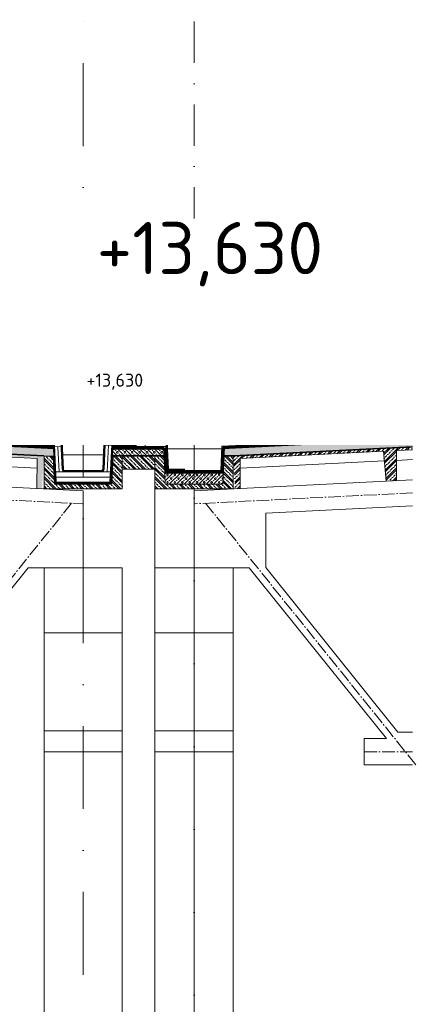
# Model space of a CAD drawing. Header units: millimetres. Extents: x -15830 to 4680139, y -28864 to 2281735.
# Tile 56 of 256: x 207125 to 210250, y 58832 to 66378. Entities that reach past the tile are written whole.
import ezdxf
from ezdxf import colors
from ezdxf.entities.mleader import LeaderData, LeaderLine
from ezdxf.enums import TextEntityAlignment as Align
from ezdxf.math import Vec2, Vec3

# ---------------------------------------------------------------- set-up
doc = ezdxf.new("R2010")
doc.units = ezdxf.units.MM
for name, pattern in [('AM_DIN_G_W050', [13.75, 9.75, -1.5, 1, -1.5]), ('CARKOVANA', [5, 3, -2]), ('CENTERX2', [101.6, 63.5, -12.7, 12.7, -12.7]), ('DASHDOT', [25.4, 12.7, -6.35, 0, -6.35])]:
    doc.linetypes.add(name, pattern=pattern)
for name, color, linetype, lineweight in [('A99_N_kce-pohl', 1, 'Continuous', 9), ('A99_N_kce-rez-ten', 4, 'Continuous', 9), ('A99_N_koty-200-vysk', 6, 'Continuous', 9), ('A99_N_koty-50-vysk', 160, 'Continuous', 9), ('A99_N_sraf', 252, 'Continuous', 0), ('A99_N_txt-popis-50', 240, 'Continuous', 9), ('A99_N_txt-popis-50 @ 200', 240, 'Continuous', 9), ('A99_S_kce-pohl', 7, 'Continuous', 5), ('A99_S_kce-rez-sil', 7, 'Continuous', 15), ('A99_S_kce-rez-ten', 7, 'Continuous', 9), ('A99_S_osy', 1, 'CENTERX2', 5), ('A99_S_sraf', 252, 'Continuous', 9)]:
    doc.layers.add(name, color=color, linetype=linetype, lineweight=lineweight)
doc.styles.add('A99_kota', font='isocpeur.ttf', dxfattribs={"height": 2})
doc.styles.add('A99_popis', font='isocpeur.ttf')
doc.linetypes.add('IZOLACE', pattern='A,0.00254,-2.54,[134,ltypeshp.shx,S=2.54,R=0,X=-2.54,Y=0],-5.08,[134,ltypeshp.shx,S=2.54,R=180,X=2.54,Y=0],-2.54', length=10.16254)

# ---------------------------------------------------------------- blocks, each defined once
blk = doc.blocks.new('*U28')
at = {"color": 0, "linetype": 'ByBlock', "lineweight": -2}
blk.add_line((-3, 0), (7, 0), dxfattribs=at)
for points in [[(0, 0), (0, 5), (0, 5), (9.7, 5)], [(-1.75, 1.75), (0, 0), (1.75, 1.75)]]:
    blk.add_lwpolyline(points, dxfattribs=at)
at = {"color": 0, "linetype": 'ByBlock', "lineweight": -2, "style": 'A99_kota'}
for tag, p in [('VYSKA', (9.2, 7.75)), ('POPIS', (9.2, 4.5))]:
    blk.add_attdef(tag, text='', height=2, dxfattribs=at).set_placement(p, align=Align.TOP_RIGHT)
blk = doc.blocks.new('*U1031')
at = {"layer": 'A99_N_txt-popis-50 @ 200', "lineweight": 9}
ml = blk.add_multileader_mtext('Standard', dxfattribs=at)
ml.set_content('\\A1;{\\C256;odvodňovací systém \\Pbude součásti \\Pdodávky opláštění}', color=1, style='A99_popis')
ml.set_leader_properties(color=256, linetype='ByLayer', lineweight=-1)
ml.build(insert=Vec2(0, 0))
ml.multileader.update_dxf_attribs({"dogleg_length": 1, "arrow_head_size": 300, "scale": 200})
ctx = ml.context
ctx.base_point, ctx.scale, ctx.char_height, ctx.arrow_head_size, ctx.landing_gap_size, ctx.plane_origin = Vec3(114276.6, 64593.3), 200, 400, 300, 250, Vec3(117789.1, 60438.1)
notes = []
notes.append((ctx, [(1, (1, 1, 0), (124506.6, 64593.3), (-1, 0), 4890, [(0, [(125181.6, 62678)], 0, [])])]))
ctx.mtext.insert, ctx.mtext.width, ctx.mtext.defined_height, ctx.mtext.flow_direction = Vec3(114526.6, 64853.3), 5020, 63.5, 5
ctx.mtext.has_bg_fill, ctx.mtext.bg_color, ctx.mtext.bg_scale_factor, ctx.mtext.bg_transparency, ctx.mtext.use_window_bg_color = 1, -1073741824, 1, 0, 1
for ctx, leaders in notes:
    for number, flags, end, landing, length, lines in leaders:
        leader = LeaderData()
        leader.index, (leader.has_last_leader_line, leader.has_dogleg_vector, leader.attachment_direction) = number, flags
        leader.last_leader_point, leader.dogleg_vector, leader.dogleg_length = Vec3(end), Vec3(landing), length
        for number, points, colour, breaks in lines:
            line = LeaderLine()
            line.index, line.vertices, line.color, line.breaks = number, Vec3.list(points), colors.encode_raw_color(colour), breaks
            leader.lines.append(line)
        ctx.leaders.append(leader)

msp = doc.modelspace()

# ---------------------------------------------------------------- hatches: boundary and pattern name
at = {"layer": 'A99_S_sraf', "lineweight": 0, "transparency": 33554687}
h = msp.add_hatch(dxfattribs=at)
h.set_pattern_fill('ZELEZOBETON', color=256, scale=10, angle=-90)
h.set_pattern_definition([(45, (143401.633, 59758.25), (-35.35534, 35.35534), []), (45, (143415.775, 59758.25), (-35.35534, 35.35534), []), (45, (143444.06, 59758.25), (-21.213203, 49.497475), [20, -10, 0, -10])])
h.paths.add_polyline_path([(207309.5, 63033.671), (207306.455, 62972.725), (207299.585, 62835.201), (207297.026, 62783.982), (207257.076, 62785.98), (207258.564, 63016.191), (206159.934, 63071.076), (206138.471, 62841.861), (206058.571, 62845.853), (206060.059, 63076.066), (204961.429, 63130.951), (204939.975, 62901.835), (204860.066, 62905.83), (204861.554, 63135.94), (203762.924, 63190.826), (203741.474, 62961.76), (203661.561, 62965.756), (203663.048, 63195.815), (202564.418, 63250.7), (202542.955, 63021.486), (202463.056, 63025.681), (202464.543, 63255.69), (201365.913, 63310.575), (201344.473, 63081.61), (201304.512, 63083.608), (201344.915, 63892.348), (201434.803, 63887.857), (201516.724, 63323.066)])
at = {"layer": 'A99_S_sraf', "linetype": 'Continuous', "lineweight": 0, "ltscale": 2, "transparency": 33554562}
h = msp.add_hatch(dxfattribs=at)
h.set_pattern_fill('BETON-LEHKY', color=256, scale=10, angle=-90)
h.set_pattern_definition([(47.86, (171927.39, 63044.364), (-29.660305, 26.83778), []), (2.86, (171971.743, 63059.845), (26.837778, 29.660305), [5, -51.568542]), (47.86, (171976.737, 63060.095), (-29.660305, 26.83778), [5, -35]), (92.86, (171980.092, 63063.802), (-29.660305, 26.837778), [5, -51.568542]), (137.86, (171979.842, 63068.796), (-26.83778, -29.660305), [5, -35]), (2.86, (171971.14, 63071.9), (26.837778, 29.660305), [5, -51.568542]), (47.86, (171967.786, 63068.194), (-29.660305, 26.83778), [5, -35]), (92.86, (171968.035, 63063.2), (-29.660305, 26.837778), [5, -51.568542]), (137.86, (171971.743, 63059.845), (-26.83778, -29.660305), [5, -35]), (47.86, (171984.003, 63077.12), (-29.660305, 26.83778), [10, -30])])
h.paths.add_polyline_path([(207392.394, 63089.605), (201529.706, 63382.492), (201526.961, 63327.561), (207389.65, 63034.673)])
h = msp.add_hatch(dxfattribs=at)
h.set_pattern_fill('BETON-LEHKY', color=256, scale=10, angle=-90)
h.set_pattern_definition([(47.86, (171927.39, 63044.364), (-29.660305, 26.83778), []), (2.86, (171971.743, 63059.845), (26.837778, 29.660305), [5, -51.568542]), (47.86, (171976.737, 63060.095), (-29.660305, 26.83778), [5, -35]), (92.86, (171980.092, 63063.802), (-29.660305, 26.837778), [5, -51.568542]), (137.86, (171979.842, 63068.796), (-26.83778, -29.660305), [5, -35]), (2.86, (171971.14, 63071.9), (26.837778, 29.660305), [5, -51.568542]), (47.86, (171967.786, 63068.194), (-29.660305, 26.83778), [5, -35]), (92.86, (171968.035, 63063.2), (-29.660305, 26.837778), [5, -51.568542]), (137.86, (171971.743, 63059.845), (-26.83778, -29.660305), [5, -35]), (47.86, (171984.003, 63077.12), (-29.660305, 26.83778), [10, -30])])
h.paths.add_polyline_path([(210136.633, 63107.263), (210136.633, 63162.331), (208680.872, 63089.605), (208683.616, 63034.673)])
h = msp.add_hatch(dxfattribs=at)
h.set_pattern_fill('BETON-LEHKY', color=256, scale=10, angle=-90, style=0)
h.set_pattern_definition([(315, (126311.633, 301179.11), (28.284271, 28.284271), []), (270, (126324.882, 301134.04), (28.2842712, -28.2842712), [5, -51.5685425]), (315, (126324.88, 301129.04), (28.284271, 28.284271), [5, -35]), (360, (126328.417, 301125.506), (28.2842712, 28.2842712), [5, -51.5685425]), (45, (126333.417, 301125.506), (-28.284271, 28.284271), [5, -35]), (270, (126336.953, 301134.04), (28.2842712, -28.2842712), [5, -51.5685425]), (315, (126333.417, 301137.577), (28.284271, 28.284271), [5, -35]), (360, (126328.417, 301137.577), (28.2842712, 28.2842712), [5, -51.5685425]), (45, (126324.88, 301134.04), (-28.284271, 28.284271), [5, -35]), (315, (126341.524, 301120.935), (28.284271, 28.284271), [10, -30])])
h.paths.add_polyline_path([(208231.633, 63038.668), (208231.633, 63088.133), (207841.633, 63088.133), (207841.633, 63038.668)])
at = {"layer": 'A99_S_sraf', "lineweight": 0, "transparency": 33554687}
h = msp.add_hatch(dxfattribs=at)
h.set_pattern_fill('ZELEZOBETON', color=256, scale=10, angle=-90)
h.set_pattern_definition([(45, (143401.633, 59758.25), (-35.35534, 35.35534), []), (45, (143415.775, 59758.25), (-35.35534, 35.35534), []), (45, (143444.06, 59758.25), (-21.213203, 49.497475), [20, -10, 0, -10])])
h.paths.add_polyline_path([(210136.633, 63082.232), (210136.633, 63102.257), (208763.766, 63033.671), (208766.811, 62972.725), (208773.681, 62835.201), (208776.24, 62783.982), (208816.19, 62785.98), (208814.702, 63016.191), (209913.332, 63071.076), (209934.795, 62841.861), (210014.696, 62845.853), (210013.207, 63076.066)])
h = msp.add_hatch(dxfattribs=at)
h.set_pattern_fill('ZELEZOBETON', color=256, scale=10, angle=-90)
h.set_pattern_definition([(315, (-399388.367, 352368.25), (35.355339, 35.355339), []), (315, (-399388.367, 352354.11), (35.355339, 35.355339), []), (315, (-399388.367, 352325.826), (49.4974747, 21.2132034), [20, -10, 0, -10])])
h.paths.add_polyline_path([(207611.633, 62783.252), (207611.633, 62818.252), (207831.633, 62818.252), (207841.633, 63033.252), (207911.633, 63033.252), (207911.633, 62783.252)])
h.paths.add_polyline_path([(207311.633, 62783.252), (207311.633, 63033.252), (207381.633, 63033.252), (207391.633, 62818.252), (207611.633, 62818.252), (207611.633, 62783.252)])
at = {"layer": 'A99_S_sraf', "linetype": 'Continuous', "lineweight": 0, "transparency": 33554687}
h = msp.add_hatch(dxfattribs=at)
h.set_pattern_fill('ZELEZOBETON', color=256, scale=10, angle=-90)
h.set_pattern_definition([(315, (126311.633, 301193.25), (35.355339, 35.355339), []), (315, (126311.633, 301179.11), (35.355339, 35.355339), []), (315, (126311.633, 301150.826), (49.497475, 21.213203), [20, -10, 0, -10])])
h.paths.add_polyline_path([(208161.633, 62933.252), (208161.633, 63033.252), (207911.633, 63033.252), (207911.633, 62933.252)])
at = {"layer": 'A99_S_sraf', "lineweight": 0, "transparency": 33554687}
h = msp.add_hatch(dxfattribs=at)
h.set_pattern_fill('ZELEZOBETON', color=256, scale=10, angle=-90)
h.set_pattern_definition([(315, (-398538.367, 352368.25), (35.355339, 35.355339), []), (315, (-398538.367, 352354.11), (35.355339, 35.355339), []), (315, (-398538.367, 352325.826), (49.4974747, 21.2132034), [20, -10, 0, -10])])
h.paths.add_polyline_path([(208461.633, 62783.252), (208461.633, 62818.252), (208681.633, 62818.252), (208691.633, 63033.252), (208761.633, 63033.252), (208761.633, 62783.252)])
h.paths.add_polyline_path([(208161.633, 62783.252), (208161.633, 63033.252), (208231.633, 63033.252), (208241.633, 62818.252), (208461.633, 62818.252), (208461.633, 62783.252)])
at = {"layer": 'A99_S_sraf', "linetype": 'Continuous', "lineweight": 0, "ltscale": 2, "transparency": 33554562}
h = msp.add_hatch(dxfattribs=at)
h.set_pattern_fill('BETON-LEHKY', color=256, scale=10, angle=-90, style=0)
h.set_pattern_definition([(45, (158090.775, 301193.252), (-28.284271, 28.284271), []), (360, (158135.844, 301206.5), (28.2842712, 28.2842712), [5, -51.5685425]), (45, (158140.844, 301206.5), (-28.284271, 28.284271), [5, -35]), (90, (158144.38, 301210.036), (-28.2842712, 28.2842712), [5, -51.5685425]), (135, (158144.38, 301215.036), (-28.284271, -28.284271), [5, -35]), (360, (158135.844, 301218.572), (28.2842712, 28.2842712), [5, -51.5685425]), (45, (158132.31, 301215.036), (-28.284271, 28.284271), [5, -35]), (90, (158132.308, 301210.036), (-28.2842712, 28.2842712), [5, -51.5685425]), (135, (158135.844, 301206.5), (-28.284271, -28.284271), [5, -35]), (45, (158148.95, 301223.143), (-28.284271, 28.284271), [10, -30])])
h.paths.add_polyline_path([(208681.633, 62818.252), (208685.559, 62902.67), (208237.68, 62903.252), (208241.633, 62818.252)])

# ---------------------------------------------------------------- linework, layer by layer
at = {"layer": 'A99_N_kce-pohl'}
msp.add_lwpolyline([(208801.436, 64048.423), (201541.633, 64048.423)], dxfattribs=at)
at = {"layer": 'A99_N_kce-pohl', "linetype": 'CARKOVANA', "lineweight": 0, "ltscale": 15, "const_width": 20}
msp.add_lwpolyline([(208680.373, 63099.592), (210136.633, 63172.344)], dxfattribs=at)
at = {"layer": 'A99_N_kce-pohl', "lineweight": 0}
for points in [[(208679.874, 63109.58), (210136.633, 63182.356)], [(208680.872, 63089.605), (210136.633, 63162.331)]]:
    msp.add_lwpolyline(points, dxfattribs=at)
at = {"layer": 'A99_N_kce-pohl', "linetype": 'Continuous', "lineweight": 0}
for points in [[(207830.166, 62894.331), (207826.86, 62823.252), (207839.405, 63092.96)], [(207836.633, 63088.133), (208229.08, 63088.133)]]:
    msp.add_lwpolyline(points, dxfattribs=at)
at = {"layer": 'A99_N_kce-rez-ten', "linetype": 'CARKOVANA', "lineweight": 0, "ltscale": 15, "const_width": 5}
for points in [[(207611.633, 62920.752), (207471.376, 62920.752, -0.40066503), (207458.89, 62932.671), (207444.136, 63249.869, 0.38625393), (207418.038, 63276.057), (201707.447, 63561.347), (201576.333, 63660.891), (201544.557, 63879.9), (201464.003, 64060.752), (201354.133, 64060.752)], [(207611.633, 62915.752), (207471.376, 62915.752, -0.40066503), (207453.895, 62932.439), (207439.142, 63249.637, 0.38625393), (207417.789, 63271.064), (201705.654, 63556.43), (201571.679, 63658.147), (201539.708, 63878.497), (201460.756, 64055.752), (201354.133, 64055.752)], [(207611.633, 62920.752), (207751.89, 62920.752, 0.40066503), (207764.376, 62932.671), (207779.13, 63249.869, -0.38625393), (207805.228, 63276.057), (208036.633, 63287.618)], [(207611.633, 62915.752), (207751.89, 62915.752, 0.40066503), (207769.371, 62932.439), (207784.124, 63249.637, -0.38625393), (207805.478, 63271.064), (208036.633, 63282.612)], [(208256.617, 63212.315), (208254.779, 63251.836, 0.38625393), (208228.681, 63278.024), (208211.941, 63278.86)], [(208251.611, 63212.315), (208249.784, 63251.603, 0.38625393), (208228.431, 63273.03), (208211.941, 63273.854)]]:
    msp.add_lwpolyline(points, format="xyb", dxfattribs=at)
at = {"layer": 'A99_N_kce-rez-ten', "linetype": 'Continuous', "lineweight": 0, "ltscale": 0.5}
for points in [[(207611.633, 62923.252), (207471.376, 62923.252, -0.40066503), (207461.387, 62932.787), (207446.633, 63249.985, 0.38625393), (207418.163, 63278.554), (201708.344, 63563.805), (201578.66, 63662.263), (201546.981, 63880.601), (201465.626, 64063.252), (201354.133, 64063.252)], [(207611.633, 62918.252), (207471.376, 62918.252, -0.40066503), (207456.392, 62932.555), (207441.639, 63249.753, 0.38625393), (207417.913, 63273.56), (201706.551, 63558.888), (201574.006, 63659.519), (201542.132, 63879.199), (201462.38, 64058.252), (201354.133, 64058.252)], [(207611.633, 62913.252), (207471.376, 62913.252, -0.40066503), (207451.398, 62932.323), (207436.644, 63249.521, 0.38625393), (207417.664, 63268.567), (201704.758, 63553.972), (201569.352, 63656.775), (201537.283, 63877.796), (201459.133, 64053.252), (201354.133, 64053.252)], [(207611.633, 62923.252), (207751.89, 62923.252, 0.40066503), (207761.879, 62932.787), (207776.633, 63249.985, -0.38625393), (207805.103, 63278.554), (208036.633, 63290.121)], [(207611.633, 62918.252), (207751.89, 62918.252, 0.40066503), (207766.874, 62932.555), (207781.627, 63249.753, -0.38625393), (207805.353, 63273.56), (208036.633, 63285.115)], [(207611.633, 62913.252), (207751.89, 62913.252, 0.40066503), (207771.868, 62932.323), (207786.622, 63249.521, -0.38625393), (207805.602, 63268.567), (208036.633, 63280.109)], [(208259.12, 63212.315), (208257.276, 63251.952, 0.38625393), (208228.805, 63280.52), (208211.941, 63281.363)], [(208254.114, 63212.315), (208252.281, 63251.719, 0.38625393), (208228.556, 63275.527), (208211.941, 63276.357)], [(208249.109, 63212.315), (208247.287, 63251.487, 0.38625393), (208228.306, 63270.533), (208211.941, 63271.351)]]:
    msp.add_lwpolyline(points, format="xyb", dxfattribs=at)
at = {"layer": 'A99_N_kce-rez-ten', "linetype": 'Continuous', "lineweight": 0}
for points in [[(201354.133, 64058.252), (201462.38, 64058.252), (201542.132, 63879.199), (201574.006, 63659.519), (201706.551, 63558.888), (207378.008, 63275.554)], [(201354.133, 64053.252), (201459.133, 64053.252), (201537.283, 63877.796), (201569.352, 63656.775), (201704.758, 63553.972), (207377.758, 63270.56)], [(207194.14, 63129.546), (207392.632, 63119.63)], [(207393.1, 62894.331), (207396.406, 62823.252), (207383.861, 63092.96)], [(207383.998, 63090.024), (207396.406, 62823.252), (207611.64, 62823.252)], [(207392.632, 63119.63), (207405.952, 62833.252), (207611.64, 62833.252)], [(207830.634, 63119.63), (207817.314, 62833.252), (207611.626, 62833.252)], [(207840.11, 63108.133), (207826.86, 62823.252), (207611.626, 62823.252)], [(208020.595, 63117.865), (207780.344, 63118.32)], [(207830.1, 63108.133), (208248.172, 63108.133)], [(207767.017, 63043.252), (207456.249, 63043.252)], [(207821.633, 62913.252), (207401.633, 62913.252)]]:
    msp.add_lwpolyline(points, dxfattribs=at)
at = {"layer": 'A99_N_kce-rez-ten', "lineweight": 0}
for points in [[(207449.569, 63186.873), (201595.095, 63479.35)], [(207783.731, 63187.374), (208036.633, 63200.009)], [(208249.133, 63189.393), (208036.633, 63200.009)]]:
    msp.add_lwpolyline(points, dxfattribs=at)
at = {"layer": 'A99_N_kce-rez-ten', "linetype": 'CARKOVANA', "lineweight": 0, "ltscale": 15}
for points, const_width in [([(208201.58, 63279.377), (208036.633, 63287.618)], 5), ([(208201.33, 63274.384), (208036.633, 63282.612)], 5), ([(208251.633, 63190.752), (208251.633, 63088.31), (208259.158, 62925.752), (208391.633, 62925.752)], 5), ([(208256.633, 63190.752), (208256.633, 63088.426), (208263.932, 62930.752), (208391.633, 62930.752)], 5), ([(207193.891, 63124.553), (207193.891, 63124.553), (207392.865, 63114.612)], 10), ([(207387.848, 63114.863), (207401.179, 62828.252), (207611.64, 62828.252)], 10), ([(207835.418, 63114.863), (207822.087, 62828.252), (207611.626, 62828.252)], 10)]:
    msp.add_lwpolyline(points, dxfattribs=dict(at, const_width=const_width))
at = {"layer": 'A99_N_kce-rez-ten', "linetype": 'Continuous', "lineweight": 0, "ltscale": 0.5}
for points in [[(208214.189, 63281.251), (208036.633, 63290.121)], [(208211.443, 63276.382), (208036.633, 63285.115)], [(208249.133, 63269.492), (208036.633, 63280.109)], [(208249.133, 63269.492), (208249.133, 63088.252), (208256.771, 62923.252), (208391.633, 62923.252)], [(208254.133, 63213.252), (208254.133, 63088.368), (208261.545, 62928.252), (208391.633, 62928.252)], [(208259.076, 63213.249), (208259.133, 63088.483), (208266.319, 62933.252), (208391.633, 62933.252)]]:
    msp.add_lwpolyline(points, dxfattribs=at)
at = {"layer": 'A99_N_kce-rez-ten', "linetype": 'CARKOVANA', "lineweight": 5, "ltscale": 15, "const_width": 10}
msp.add_lwpolyline([(208020.852, 63112.896), (208020.852, 63112.896), (207830.377, 63113.341)], dxfattribs=at)
at = {"layer": 'A99_N_sraf', "color": 1, "linetype": 'IZOLACE', "ltscale": 3.8}
for points in [[(207437.668, 63227.517), (201589.242, 63519.693)], [(207441.402, 63147.231), (201600.949, 63439.008)], [(207785.566, 63226.832), (208036.633, 63239.404)], [(208249.133, 63228.763), (208036.633, 63239.404)], [(207781.864, 63147.231), (208036.633, 63159.959)], [(208249.133, 63149.343), (208036.633, 63159.959)], [(207406.633, 62873.252), (207819.133, 62873.252)]]:
    msp.add_lwpolyline(points, dxfattribs=at)
at = {"layer": 'A99_N_sraf', "color": 1, "linetype": 'IZOLACE', "ltscale": 2}
msp.add_lwpolyline([(207418.495, 63101.639), (207427.258, 62913.252)], dxfattribs=at)
at = {"layer": 'A99_N_sraf', "color": 1, "linetype": 'IZOLACE', "lineweight": 0, "ltscale": 2}
msp.add_lwpolyline([(207805.544, 63118.273), (207796.008, 62913.252)], dxfattribs=at)
at = {"layer": 'A99_N_sraf', "linetype": 'Continuous', "lineweight": 0, "ltscale": 2, "transparency": 33554562}
for points in [[(208461.633, 62903.252), (208237.68, 62903.252), (208228.514, 63100.311)], [(208461.633, 62903.252), (208685.587, 62903.252), (208694.752, 63100.311)]]:
    msp.add_lwpolyline(points, dxfattribs=at)
at = {"layer": 'A99_S_kce-pohl', "lineweight": 5}
for p, q in [((209766.979, 60868.252), (209766.979, 60668.252)), ((209936.766, 60868.252), (209766.979, 60868.252))]:
    msp.add_line(p, q, dxfattribs=at)
for points in [[(198611.633, 63218.252), (207611.633, 62768.252)], [(210136.633, 62852.002), (208461.633, 62768.252)], [(210136.633, 62651.752), (209011.633, 62595.502)], [(209011.633, 62179.105), (209011.633, 62595.502)], [(206136.5, 60868.252), (207189.236, 62178.252)], [(207611.633, 62178.252), (207189.236, 62178.252)], [(208461.633, 62178.252), (208884.03, 62178.252)], [(209936.766, 60868.252), (208884.03, 62178.252)], [(210024.874, 60918.252), (209011.633, 62179.105)], [(210136.633, 60918.252), (210024.874, 60918.252)], [(210136.633, 60668.252), (209766.979, 60668.252)]]:
    msp.add_lwpolyline(points, dxfattribs=at)
at = {"layer": 'A99_S_kce-pohl', "color": 253, "linetype": 'AM_DIN_G_W050', "lineweight": 0, "ltscale": 10}
for points in [[(198606.639, 63118.377), (207606.639, 62668.377)], [(210136.633, 62751.877), (208466.627, 62668.377)], [(205911.633, 60668.252), (207522.35, 62672.591)], [(210161.633, 60668.252), (208550.916, 62672.591)], [(209766.979, 60768.252), (209766.979, 60768.252), (210136.633, 60768.252)]]:
    msp.add_lwpolyline(points, dxfattribs=at)
at = {"layer": 'A99_S_kce-pohl'}
for points in [[(207311.633, 57428.252), (207311.633, 62178.252), (207911.633, 62178.252), (207911.633, 49648.252)], [(208761.633, 57428.252), (208761.633, 62178.252), (208161.633, 62178.252), (208161.633, 49648.252)]]:
    msp.add_lwpolyline(points, dxfattribs=at)
at = {"layer": 'A99_S_kce-rez-sil', "lineweight": 13}
msp.add_line((208161.633, 49648.252), (208161.633, 62933.252), dxfattribs=at)
for points in [[(207911.633, 62783.252), (207257.076, 62785.978), (207258.564, 63016.191), (206159.934, 63071.076), (206138.471, 62841.861), (206098.521, 62843.857), (206098.521, 62843.857)], [(208461.633, 62783.252), (208816.19, 62785.978), (208814.702, 63016.191), (209913.332, 63071.076), (209934.795, 62841.861), (209974.745, 62843.857), (209974.745, 62843.857)], [(210136.633, 63082.232), (210013.207, 63076.066), (210014.696, 62845.853), (209974.745, 62843.857), (209974.745, 62843.857)], [(207911.633, 62933.252), (208161.633, 62933.252)], [(207911.633, 62933.252), (207911.633, 62783.252)]]:
    msp.add_lwpolyline(points, dxfattribs=at)
at = {"layer": 'A99_S_kce-rez-sil', "lineweight": 20}
for points in [[(207911.633, 62178.252), (207311.633, 62178.252), (207311.633, 61678.252), (207911.633, 61678.252)], [(208761.633, 62178.252), (208161.633, 62178.252), (208161.633, 61678.252), (208761.633, 61678.252)], [(207911.633, 60928.252), (207311.633, 60928.252), (207311.633, 60768.252), (207911.633, 60768.252)], [(208761.633, 60928.252), (208161.633, 60928.252), (208161.633, 60768.252), (208761.633, 60768.252)]]:
    msp.add_lwpolyline(points, close=True, dxfattribs=at)
at = {"layer": 'A99_S_kce-rez-ten', "lineweight": 13}
msp.add_line((208461.633, 62783.252), (208461.633, 49648.252), dxfattribs=at)
at = {"layer": 'A99_S_kce-rez-ten', "lineweight": 0}
for points in [[(207309.5, 63033.671), (201516.724, 63323.066), (201434.59, 63889.323)], [(207392.394, 63089.605), (201507.958, 63383.579), (201435.462, 63883.252)], [(207393.392, 63109.58), (201525.389, 63402.733), (201455.672, 63883.252)], [(207309.749, 63038.665), (201521.08, 63327.88)], [(208675.151, 63109.344), (210136.633, 63182.356)], [(208680.872, 63089.605), (210136.633, 63162.331)], [(207986.633, 63108.133), (207986.633, 63158.133), (208086.633, 63158.133), (208086.633, 63108.133)], [(208461.633, 62903.252), (208237.68, 62903.252), (208228.137, 63108.415)], [(208461.633, 62923.252), (208256.771, 62923.252), (208248.116, 63109.344)], [(208461.633, 62923.252), (208666.495, 62923.252), (208675.151, 63109.344)], [(208461.633, 62903.252), (208685.587, 62903.252), (208695.129, 63108.415)], [(208763.517, 63038.665), (210136.633, 63107.269)], [(208763.766, 63033.671), (210136.633, 63102.257)], [(207913.641, 63033.668), (207841.652, 63033.668)], [(208231.633, 63038.668), (207841.885, 63038.668)], [(207911.633, 63033.252), (208161.633, 63033.252)], [(208763.641, 63033.668), (208691.652, 63033.668)], [(208763.641, 63038.668), (208691.885, 63038.668)], [(207611.633, 62178.252), (207611.633, 62768.252)]]:
    msp.add_lwpolyline(points, dxfattribs=at)
at = {"layer": 'A99_S_kce-rez-ten', "linetype": 'CARKOVANA', "lineweight": 0, "ltscale": 15}
for points, const_width in [([(207392.893, 63099.592), (201515.962, 63393.191), (201445.483, 63883.252)], 20), ([(208680.373, 63099.592), (210136.633, 63172.344)], 20), ([(208461.633, 62913.252), (208247.225, 62913.252), (208238.548, 63099.809)], 20), ([(208461.633, 62913.252), (208676.041, 62913.252), (208684.718, 63099.809)], 20), ([(208763.641, 63036.168), (210136.633, 63104.77)], 5), ([(207311.633, 63035.752), (207384.019, 63035.752), (207394.019, 62820.752), (207611.633, 62820.752)], 5), ([(207911.633, 63035.752), (207839.247, 63035.752), (207829.247, 62820.752), (207611.633, 62820.752)], 5), ([(208231.633, 63036.168), (207841.769, 63036.168)], 5), ([(208763.641, 63036.168), (208691.769, 63036.168)], 5)]:
    msp.add_lwpolyline(points, dxfattribs=dict(at, const_width=const_width))
at = {"layer": 'A99_S_kce-rez-ten', "linetype": 'CARKOVANA', "ltscale": 15, "const_width": 5}
msp.add_lwpolyline([(207309.625, 63036.168), (201516.861, 63325.607)], dxfattribs=at)
at = {"layer": 'A99_S_kce-rez-ten', "linetype": 'CARKOVANA', "lineweight": 5, "ltscale": 15, "const_width": 20}
msp.add_lwpolyline([(207836.633, 63098.133), (208229.08, 63098.133)], dxfattribs=at)
at = {"layer": 'A99_S_kce-rez-ten', "lineweight": 5}
for points in [[(208246.633, 63088.252), (208676.633, 63088.252)], [(206152.935, 62996.332), (207258.079, 62941.121)], [(209920.331, 62996.332), (208815.187, 62941.121)], [(210013.692, 63000.996), (210136.633, 63007.138)]]:
    msp.add_lwpolyline(points, dxfattribs=at)
at = {"layer": 'A99_S_kce-rez-ten', "lineweight": 0}
for points in [[(207311.633, 63033.252), (207311.633, 62783.252), (207911.633, 62783.252), (207911.633, 63033.252), (207841.633, 63033.252), (207831.633, 62818.252), (207391.633, 62818.252), (207381.633, 63033.252)], [(208161.633, 63033.252), (208161.633, 62783.252), (208761.633, 62783.252), (208761.633, 63033.252), (208691.633, 63033.252), (208681.633, 62818.252), (208241.633, 62818.252), (208231.633, 63033.252)]]:
    msp.add_lwpolyline(points, close=True, dxfattribs=at)
at = {"layer": 'A99_S_osy', "linetype": 'DASHDOT', "lineweight": 13, "ltscale": 25}
msp.add_line((208461.633, 46358.434), (208461.633, 66378.434), dxfattribs=at)
at = {"layer": 'A99_S_osy', "linetype": 'DASHDOT', "lineweight": 5, "ltscale": 50}
msp.add_lwpolyline([(207611.633, 46358.434), (207611.633, 66378.434)], dxfattribs=at)
msp.add_lwpolyline([(207611.633, 46358.434), (207611.633, 66378.434)], dxfattribs=at)

# ---------------------------------------------------------------- block references
at = {"layer": 'A99_N_koty-200-vysk', "lineweight": 5, "xscale": 200, "yscale": 200, "zscale": 200}
msp.add_blockref('*U28', (207611.633, 63278.252), dxfattribs=at).add_auto_attribs({'VYSKA': '+13,630'})
at = {"layer": 'A99_N_koty-50-vysk', "lineweight": 5, "xscale": 50, "yscale": 50, "zscale": 50}
msp.add_blockref('*U28', (207611.633, 63278.252), dxfattribs=at).add_auto_attribs({'VYSKA': '+13,630'})

# ---------------------------------------------------------------- next in the draw order: block references
at = {"layer": 'A99_N_txt-popis-50'}
msp.add_blockref('*U1031', (0, 0), dxfattribs=at)

# ---------------------------------------------------------------- next in the draw order: linework, layer by layer
at = {"layer": 'A99_N_kce-rez-ten', "linetype": 'Continuous', "lineweight": 0, "ltscale": 0.5}
msp.add_lwpolyline([(207382.726, 63110.113), (207443.269, 63107.088)], dxfattribs=at)

doc.saveas('drawing.dxf')
